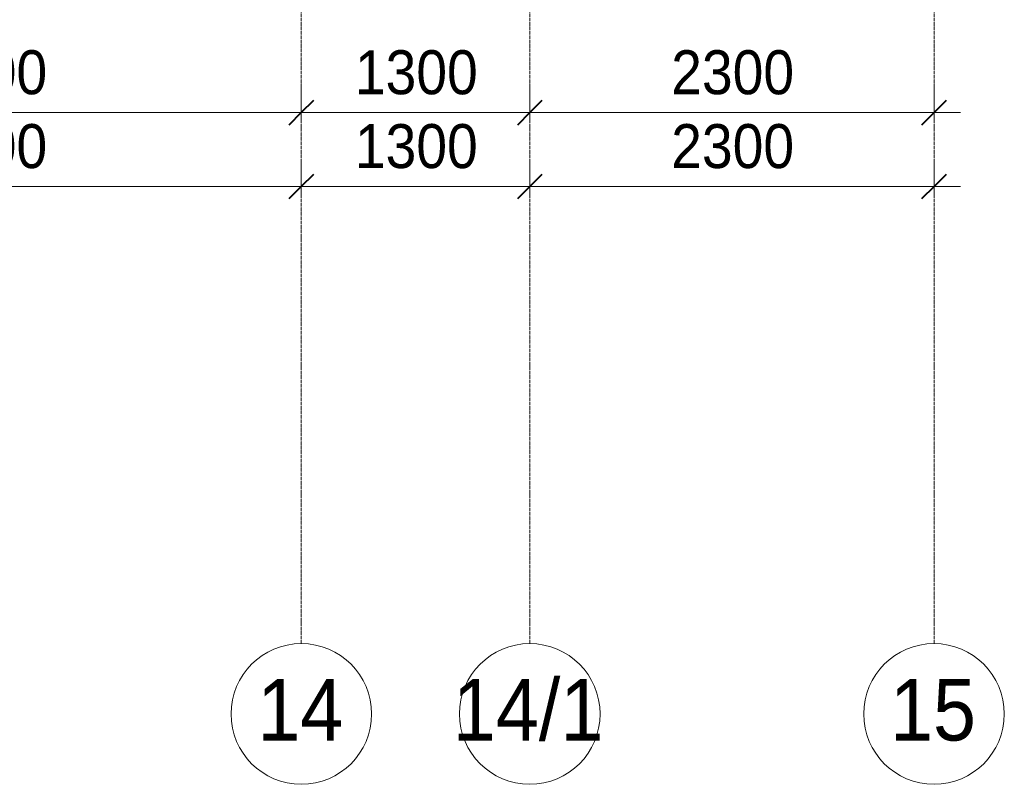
# Model space of a CAD drawing. Header units: millimetres. Extents: x 5617 to 112069, y 7718 to 237687.
# Tile 46 of 62: x 74344 to 79946, y 54849 to 59197. Entities that reach past the tile are written whole.
import ezdxf

# ---------------------------------------------------------------- set-up
doc = ezdxf.new("R2010")
doc.units = ezdxf.units.MM
doc.linetypes.add('Линия сетки', pattern=[25, 20, -2.5, 0, -2.5])
for name, color, linetype, lineweight in [('Оси', 7, 'Continuous', 9), ('Размеры', 7, 'Continuous', 9), ('Размеры-100', 7, 'Continuous', 9)]:
    doc.layers.add(name, color=color, linetype=linetype, lineweight=lineweight)
doc.styles.add('Arial', font='arial.ttf', dxfattribs={"width": 0.9, "height": 250})
doc.styles.add('Arial_1', font='arial.ttf', dxfattribs={"width": 0.9, "height": 350})
doc.dimstyles.new('Основной_2_5_мм', dxfattribs={"dimscale": 304.8, "dimtxt": 255.06485, "dimasz": 0.463911, "dimexe": 0.492126, "dimexo": 0.492126, "dimgap": 0.098425, "dimtad": 1, "dimdec": 0, "dimdsep": 46, "dimtxsty": 'Arial', "dimblk1": 'OBLIQUE', "dimblk2": 'OBLIQUE', "dimsah": 1, "dimcen": 0.09, "dimdle": 0.492126, "dimazin": 2, "dimtfac": 1, "dimtdec": 4, "dimtix": 1, "dimtmove": 0, "dimatfit": 3, "dimfxl": 1, "dimtvp": 1, "dimtolj": 1, "dimtzin": 0, "dimlwd": 20, "dimlwe": 20, "dimarcsym": 2})

# ---------------------------------------------------------------- blocks, each defined once
blk = doc.blocks.new('Ось сетки - Круг_Ø8 мм-6577-МКСС_K1_L26_85_950_1')
at = {"layer": 'Оси', "lineweight": 20}
for start, end in [(360, 180), (180, 360)]:
    blk.add_arc((0, 0), 4, start, end, dxfattribs=at)
blk = doc.blocks.new('DIMBLOCK16-МКСС_K1_L26_85_950_1')
at = {"layer": 'Размеры-100', "lineweight": 20, "transparency": 16777216}
for p, q in [((72346.3, 58668.6), (72346.3, 58818.6)), ((75946.3, 58668.6), (75946.3, 58818.6)), ((72346.3, 58668.6), (75946.3, 58668.6)), ((72346.3, 58668.6), (72346.3, 58618.6)), ((75946.3, 58668.6), (75946.3, 58618.6))]:
    blk.add_line(p, q, dxfattribs=at)
at = {"layer": 'Размеры-100', "lineweight": 40, "transparency": 16777216}
for p, q in [((72346.3, 58668.6), (72417, 58739.3)), ((75946.3, 58668.6), (76017, 58739.3)), ((72346.3, 58668.6), (72275.6, 58597.9)), ((75946.3, 58668.6), (75875.6, 58597.9))]:
    blk.add_line(p, q, dxfattribs=at)
at = {"layer": 'Размеры-100', "color": 0, "lineweight": 20, "transparency": 16777216, "insert": (73801, 59023.2), "char_height": 250, "width": 828.765, "attachment_point": 1, "line_spacing_factor": 0.941778, "style": 'Arial'}
blk.add_mtext('3600', dxfattribs=at)
blk = doc.blocks.new('_Oblique')
at = {"color": 0, "linetype": 'ByBlock', "lineweight": -2}
blk.add_line((-0.5, -0.5), (0.5, 0.5), dxfattribs=at)
blk = doc.blocks.new('DIMBLOCK17-МКСС_K1_L26_85_950_1')
at = {"layer": 'Размеры-100', "lineweight": 20, "transparency": 16777216}
for p, q in [((75946.3, 58668.6), (75946.3, 58818.6)), ((77246.3, 58668.6), (77246.3, 58818.6)), ((75946.3, 58668.6), (77246.3, 58668.6)), ((75946.3, 58668.6), (75946.3, 58618.6)), ((77246.3, 58668.6), (77246.3, 58618.6))]:
    blk.add_line(p, q, dxfattribs=at)
at = {"layer": 'Размеры-100', "lineweight": 40, "transparency": 16777216}
for p, q in [((75946.3, 58668.6), (76017, 58739.3)), ((77246.3, 58668.6), (77317, 58739.3)), ((75946.3, 58668.6), (75875.6, 58597.9)), ((77246.3, 58668.6), (77175.6, 58597.9))]:
    blk.add_line(p, q, dxfattribs=at)
at = {"layer": 'Размеры-100', "color": 0, "lineweight": 20, "transparency": 16777216, "insert": (76251, 59023.2), "char_height": 250, "width": 828.765, "attachment_point": 1, "line_spacing_factor": 0.941778, "style": 'Arial'}
blk.add_mtext('1300', dxfattribs=at)
blk = doc.blocks.new('DIMBLOCK18-МКСС_K1_L26_85_950_1')
at = {"layer": 'Размеры-100', "lineweight": 20, "transparency": 16777216}
for p, q in [((77246.3, 58668.6), (77246.3, 58818.6)), ((79546.3, 58668.6), (79546.3, 58818.6)), ((77246.3, 58668.6), (79696.3, 58668.6)), ((77246.3, 58668.6), (77246.3, 58618.6)), ((79546.3, 58668.6), (79546.3, 58618.6))]:
    blk.add_line(p, q, dxfattribs=at)
at = {"layer": 'Размеры-100', "lineweight": 40, "transparency": 16777216}
for p, q in [((77246.3, 58668.6), (77317, 58739.3)), ((79546.3, 58668.6), (79617, 58739.3)), ((77246.3, 58668.6), (77175.6, 58597.9)), ((79546.3, 58668.6), (79475.6, 58597.9))]:
    blk.add_line(p, q, dxfattribs=at)
at = {"layer": 'Размеры-100', "color": 0, "lineweight": 20, "transparency": 16777216, "insert": (78051, 59023.2), "char_height": 250, "width": 828.765, "attachment_point": 1, "line_spacing_factor": 0.941778, "style": 'Arial'}
blk.add_mtext('2300', dxfattribs=at)
blk = doc.blocks.new('DIMBLOCK20-МКСС_K1_L26_85_950_1')
at = {"layer": 'Размеры-100', "lineweight": 20, "transparency": 16777216}
for p, q in [((72346.3, 58248.6), (72346.3, 58398.6)), ((75946.3, 58248.6), (75946.3, 58398.6)), ((72346.3, 58248.6), (75946.3, 58248.6)), ((72346.3, 58248.6), (72346.3, 58198.6)), ((75946.3, 58248.6), (75946.3, 58198.6))]:
    blk.add_line(p, q, dxfattribs=at)
at = {"layer": 'Размеры-100', "lineweight": 40, "transparency": 16777216}
for p, q in [((72346.3, 58248.6), (72417, 58319.3)), ((75946.3, 58248.6), (76017, 58319.3)), ((72346.3, 58248.6), (72275.6, 58177.9)), ((75946.3, 58248.6), (75875.6, 58177.9))]:
    blk.add_line(p, q, dxfattribs=at)
at = {"layer": 'Размеры-100', "color": 0, "lineweight": 20, "transparency": 16777216, "insert": (73801, 58603.2), "char_height": 250, "width": 828.765, "attachment_point": 1, "line_spacing_factor": 0.941778, "style": 'Arial'}
blk.add_mtext('3600', dxfattribs=at)
blk = doc.blocks.new('DIMBLOCK21-МКСС_K1_L26_85_950_1')
at = {"layer": 'Размеры-100', "lineweight": 20, "transparency": 16777216}
for p, q in [((75946.3, 58248.6), (75946.3, 58398.6)), ((77246.3, 58248.6), (77246.3, 58398.6)), ((75946.3, 58248.6), (77246.3, 58248.6)), ((75946.3, 58248.6), (75946.3, 58198.6)), ((77246.3, 58248.6), (77246.3, 58198.6))]:
    blk.add_line(p, q, dxfattribs=at)
at = {"layer": 'Размеры-100', "lineweight": 40, "transparency": 16777216}
for p, q in [((75946.3, 58248.6), (76017, 58319.3)), ((77246.3, 58248.6), (77317, 58319.3)), ((75946.3, 58248.6), (75875.6, 58177.9)), ((77246.3, 58248.6), (77175.6, 58177.9))]:
    blk.add_line(p, q, dxfattribs=at)
at = {"layer": 'Размеры-100', "color": 0, "lineweight": 20, "transparency": 16777216, "insert": (76251, 58603.2), "char_height": 250, "width": 828.765, "attachment_point": 1, "line_spacing_factor": 0.941778, "style": 'Arial'}
blk.add_mtext('1300', dxfattribs=at)
blk = doc.blocks.new('DIMBLOCK22-МКСС_K1_L26_85_950_1')
at = {"layer": 'Размеры-100', "lineweight": 20, "transparency": 16777216}
for p, q in [((77246.3, 58248.6), (77246.3, 58398.6)), ((79546.3, 58248.6), (79546.3, 58398.6)), ((77246.3, 58248.6), (79696.3, 58248.6)), ((77246.3, 58248.6), (77246.3, 58198.6)), ((79546.3, 58248.6), (79546.3, 58198.6))]:
    blk.add_line(p, q, dxfattribs=at)
at = {"layer": 'Размеры-100', "lineweight": 40, "transparency": 16777216}
for p, q in [((77246.3, 58248.6), (77317, 58319.3)), ((79546.3, 58248.6), (79617, 58319.3)), ((77246.3, 58248.6), (77175.6, 58177.9)), ((79546.3, 58248.6), (79475.6, 58177.9))]:
    blk.add_line(p, q, dxfattribs=at)
at = {"layer": 'Размеры-100', "color": 0, "lineweight": 20, "transparency": 16777216, "insert": (78051, 58603.2), "char_height": 250, "width": 828.765, "attachment_point": 1, "line_spacing_factor": 0.941778, "style": 'Arial'}
blk.add_mtext('2300', dxfattribs=at)

msp = doc.modelspace()

# ---------------------------------------------------------------- linework, layer by layer
at = {"layer": 'Оси', "linetype": 'Линия сетки'}
for p, q in [((75946.3, 55648.9), (75946.3, 78180)), ((77246.3, 55648.9), (77246.3, 78180)), ((79546.3, 55648.9), (79546.3, 78180))]:
    msp.add_line(p, q, dxfattribs=at)

# ---------------------------------------------------------------- block references
at = {"layer": 'Оси', "lineweight": 20, "xscale": 99.99999999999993, "yscale": 99.99999999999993, "zscale": 99.99999999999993}
for p in [(75946.3, 55248.9), (77246.3, 55248.9), (79546.3, 55248.9)]:
    msp.add_blockref('Ось сетки - Круг_Ø8 мм-6577-МКСС_K1_L26_85_950_1', p, dxfattribs=at)

# ---------------------------------------------------------------- texts
at = {"layer": 'Оси', "char_height": 350, "attachment_point": 1, "style": 'Arial_1'}
for s, insert, width in [('14/1', (76808.1, 55447.9), 1060.633), ('14', (75695.7, 55447.9), 606.076), ('15', (79295.7, 55447.9), 606.076)]:
    msp.add_mtext(s, dxfattribs=dict(at, insert=insert, width=width))

# ---------------------------------------------------------------- dimensions: what is measured, and where the dimension line sits
at = {"layer": 'Размеры', "lineweight": 20}
for base, p1, p2, override, picture, middle in [((75946.3, 58668.6), (72346.3, 58768.6), (75946.3, 58768.6), {"dimpost": '<>', "dimfxl": 3600}, 'DIMBLOCK16-МКСС_K1_L26_85_950_1', (74146.3, 58826.3)), ((77246.3, 58668.6), (75946.3, 58768.6), (77246.3, 58768.6), {"dimpost": '<>', "dimfxl": 1300}, 'DIMBLOCK17-МКСС_K1_L26_85_950_1', (76596.3, 58826.3)), ((79546.3, 58668.6), (77246.3, 58768.6), (79546.3, 58768.6), {"dimpost": '<>', "dimfxl": 2300}, 'DIMBLOCK18-МКСС_K1_L26_85_950_1', (78396.3, 58826.3)), ((75946.3, 58248.6), (72346.3, 58348.6), (75946.3, 58348.6), {"dimpost": '<>', "dimfxl": 3600}, 'DIMBLOCK20-МКСС_K1_L26_85_950_1', (74146.3, 58406.3)), ((77246.3, 58248.6), (75946.3, 58348.6), (77246.3, 58348.6), {"dimpost": '<>', "dimfxl": 1300}, 'DIMBLOCK21-МКСС_K1_L26_85_950_1', (76596.3, 58406.3)), ((79546.3, 58248.6), (77246.3, 58348.6), (79546.3, 58348.6), {"dimpost": '<>', "dimfxl": 2300}, 'DIMBLOCK22-МКСС_K1_L26_85_950_1', (78396.3, 58406.3))]:
    dim = msp.add_linear_dim(base=base, p1=p1, p2=p2, dimstyle='Основной_2_5_мм', override=override, dxfattribs=at)
    dim.commit()
    dim.dimension.update_dxf_attribs({"geometry": picture, "text_midpoint": middle})

doc.saveas('drawing.dxf')
